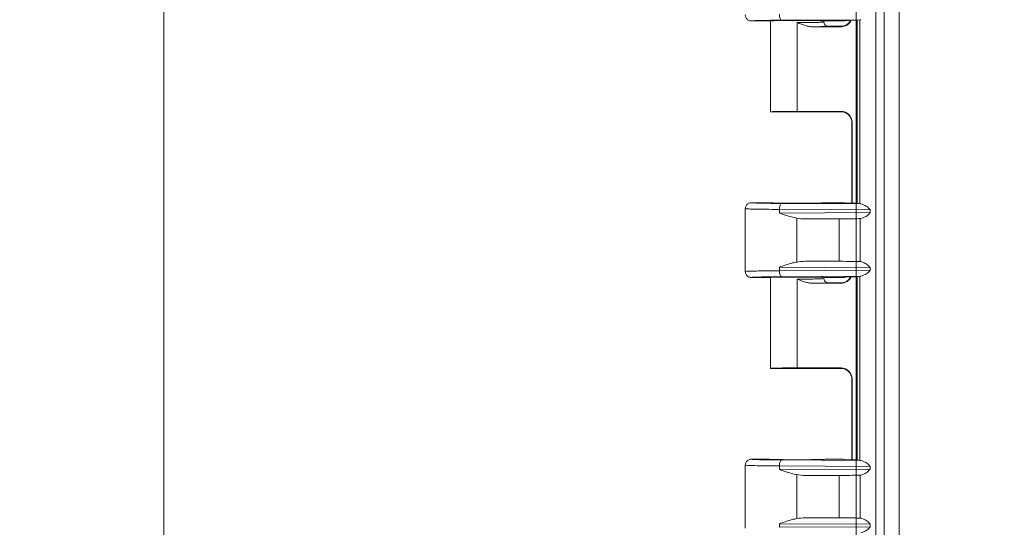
# Model space of a CAD drawing. Header units: inches. Extents: x 0 to 153, y 3 to 96.
# Tile 49 of 132: x 47.18 to 52.94, y 45.65 to 48.61. Entities that reach past the tile are written whole.
import ezdxf

# ---------------------------------------------------------------- set-up
doc = ezdxf.new("R2010")
doc.units = ezdxf.units.IN
doc.header["$LTSCALE"] = 4.5
doc.header["$MEASUREMENT"] = 0
for name, color, linetype, lineweight in [('Dimension (ANSI)', 7, 'Continuous', 9), ('Visible (ANSI)', 7, 'Continuous', 18), ('Visible Narrow (ANSI)', 7, 'Continuous', 5)]:
    doc.layers.add(name, color=color, linetype=linetype, lineweight=lineweight)
doc.styles.add('Note Text (ANSI)', font='arial.ttf')
doc.dimstyles.new('.XX', dxfattribs={"dimscale": 4.5, "dimtxt": 0.095, "dimasz": 0.125, "dimexe": 0.1875, "dimexo": 0.0625, "dimgap": 0.0625, "dimtad": 0, "dimtih": 1, "dimtoh": 1, "dimrnd": 1e-08, "dimzin": 0, "dimdsep": 46, "dimtxsty": 'Note Text (ANSI)', "dimblk": 'Filled-1', "dimcen": 0.09, "dimdle": 0.45, "dimclrd": 256, "dimclre": 256, "dimclrt": 256, "dimadec": 0, "dimazin": 1, "dimtfac": 1.263158, "dimtofl": 0, "dimtmove": 0, "dimatfit": 3, "dimfxl": 1, "dimtolj": 1, "dimtzin": 4, "dimlwd": -1, "dimlwe": -1, "dimarcsym": 0})

# ---------------------------------------------------------------- blocks, each defined once
blk = doc.blocks.new('Filled-1')
at = {"color": 0}
for p, q in [((0, 0), (-1, 0.25)), ((-1, 0.25), (-1, -0.25)), ((-1, 0), (0, 0)), ((-1, -0.25), (0, 0))]:
    blk.add_line(p, q, dxfattribs=at)
at = {"color": 0, "flags": 128}
blk.add_lwpolyline([(-1, -0.25), (0, 0), (-1, 0.25), (-1, -0.25)], dxfattribs=at)
at = {"color": 0}
blk.add_solid([(-1, -0.25), (0, 0), (-1, 0.25), (-1, -0.25)], dxfattribs=at)
blk = doc.blocks.new('*D41')
at = {"layer": 'Defpoints', "color": 0, "transparency": 16777216}
for p in [(69.4783, 66.5231), (69.4783, 45.0404), (52.0733, 42.013)]:
    blk.add_point(p, dxfattribs=at)
at = {"layer": 'Dimension (ANSI)', "transparency": 16777216}
for p, q in [((52.0733, 42.2942), (52.0733, 67.3668)), ((69.4783, 45.3217), (69.4783, 67.3668)), ((52.6358, 66.5231), (59.8346, 66.5231)), ((68.9158, 66.5231), (61.7169, 66.5231))]:
    blk.add_line(p, q, dxfattribs=at)
at = {"layer": 'Dimension (ANSI)', "transparency": 16777216, "xscale": 0.5625, "yscale": 0.5625, "zscale": 0.5625, "rotation": 180}
blk.add_blockref('Filled-1', (52.0733, 66.5231), dxfattribs=at)
at = {"layer": 'Dimension (ANSI)', "transparency": 16777216, "xscale": 0.5625, "yscale": 0.5625, "zscale": 0.5625}
blk.add_blockref('Filled-1', (69.4783, 66.5231), dxfattribs=at)
at = {"layer": 'Dimension (ANSI)', "transparency": 16777216, "insert": (60.1159, 66.7377), "char_height": 0.4275, "attachment_point": 1, "style": 'Note Text (ANSI)'}
blk.add_mtext('\\A1;17.41', dxfattribs=at)
blk = doc.blocks.new('*D42')
at = {"layer": 'Defpoints', "color": 0, "transparency": 16777216}
for p in [(48.0223, 63.0279), (52.3223, 63.0279), (52.3223, 41.6229)]:
    blk.add_point(p, dxfattribs=at)
at = {"layer": 'Dimension (ANSI)', "transparency": 16777216}
for p, q in [((52.0411, 63.0279), (47.1786, 63.0279)), ((48.0223, 62.4654), (48.0223, 52.8213)), ((48.0223, 42.1854), (48.0223, 51.8295)), ((52.0411, 41.6229), (47.1786, 41.6229))]:
    blk.add_line(p, q, dxfattribs=at)
at = {"layer": 'Dimension (ANSI)', "transparency": 16777216, "xscale": 0.5625, "yscale": 0.5625, "zscale": 0.5625}
for p, rotation in [((48.0223, 63.0279), 90), ((48.0223, 41.6229), 270)]:
    blk.add_blockref('Filled-1', p, dxfattribs=dict(at, rotation=rotation))
at = {"layer": 'Dimension (ANSI)', "transparency": 16777216, "insert": (47.3386, 52.54), "char_height": 0.4275, "attachment_point": 1, "style": 'Note Text (ANSI)'}
blk.add_mtext('\\A1;21.41', dxfattribs=at)

msp = doc.modelspace()

# ---------------------------------------------------------------- linework, layer by layer
at = {"layer": 'Visible (ANSI)'}
for p, q in [((51.5645, 48.6066), (51.4595, 48.6066)), ((51.572, 48.0754), (51.572, 48.6075)), ((51.8194, 48.5727), (51.9847, 48.5727)), ((51.8845, 48.6004), (51.8845, 48.6075)), ((51.8845, 48.6004), (51.8845, 48.6003)), ((51.9972, 48.6066), (51.892, 48.6066)), ((51.9095, 48.5754), (51.9945, 48.5754)), ((52.0467, 48.6104), (52.0785, 48.6104)), ((52.0941, 48.6135), (52.0785, 48.6104)), ((52.0785, 48.6104), (52.0785, 47.5404)), ((51.9945, 48.0754), (51.572, 48.0754)), ((51.7283, 48.0781), (51.9847, 48.0781)), ((52.0481, 47.5404), (52.0481, 48.0115)), ((52.0497, 47.5404), (52.0497, 48.0131)), ((51.4595, 47.5441), (51.5645, 47.5441)), ((51.892, 47.5441), (51.9972, 47.5441)), ((52.0785, 47.5404), (52.0467, 47.5404)), ((52.0785, 47.5404), (52.0941, 47.5373)), ((51.4245, 47.5091), (51.4245, 47.1416)), ((51.9741, 47.4495), (51.7763, 47.4494)), ((51.7763, 47.2013), (51.9741, 47.2013)), ((51.5645, 47.1066), (51.4595, 47.1066)), ((51.572, 46.5754), (51.572, 47.1075)), ((51.8194, 47.0727), (51.9847, 47.0727)), ((51.8845, 47.1004), (51.8845, 47.1075)), ((51.8845, 47.1004), (51.8845, 47.1003)), ((51.9972, 47.1066), (51.892, 47.1066)), ((51.9095, 47.0754), (51.9945, 47.0754)), ((52.0467, 47.1104), (52.0785, 47.1104)), ((52.0941, 47.1135), (52.0785, 47.1104)), ((52.0785, 47.1104), (52.0785, 46.0404)), ((51.9945, 46.5754), (51.572, 46.5754)), ((51.7283, 46.5781), (51.9847, 46.5781)), ((52.0481, 46.0404), (52.0481, 46.5115)), ((52.0497, 46.0404), (52.0497, 46.5131)), ((51.4595, 46.0441), (51.5645, 46.0441)), ((51.892, 46.0441), (51.9972, 46.0441)), ((52.0785, 46.0404), (52.0467, 46.0404)), ((52.0785, 46.0404), (52.0941, 46.0373)), ((51.4245, 46.0091), (51.4245, 45.6416)), ((51.9741, 45.9495), (51.7763, 45.9494)), ((51.7763, 45.7013), (51.9741, 45.7013))]:
    msp.add_line(p, q, dxfattribs=at)
for centre, major_axis, ratio, start_param, end_param in [((51.7283, 48.6066), (-0.1638, 0), 0.017455, 3.141593, 6.283185), ((51.9847, 48.6377), (0.046, -0.046), 0.999695, 5.497939, 6.635665), ((51.9972, 48.6416), (0, -0.035), 0.999239, 0, 0.452926), ((52.1888, 48.6134), (-0.095, 0), 0.017458, 5.895074, 6.195934), ((51.7283, 48.0754), (-0.1562, 0), 0.017455, 4.712389, 6.275185), ((51.7283, 48.0754), (-0.1562, 0), 0.017455, 0, 0.008), ((51.9847, 48.0131), (0.046, 0.046), 0.999695, 5.497939, 7.068431), ((51.7283, 47.5441), (-0.1638, 0), 0.017455, 0, 3.141593), ((51.9972, 47.5091), (0, 0.035), 0.999239, 5.830256, 6.283185), ((52.1888, 47.5374), (-0.095, 0), 0.017458, 0.087251, 0.388111), ((51.778, 47.4845), (-0.1043, -0.0007), 0.335474, 1.04844, 1.55227), ((51.9732, 47.4517), (-0.125, 0), 0.017455, 1.577757, 2.939235), ((52.1888, 47.4509), (-0.095, 0), 0.017456, 5.895073, 6.080858), ((51.778, 47.1663), (-0.1043, 0.0007), 0.335474, 4.730916, 5.234745), ((51.9732, 47.1991), (0.125, 0), 0.017455, 0.202358, 1.563836), ((52.1888, 47.1999), (-0.095, 0), 0.017456, 0.202327, 0.385069), ((51.7283, 47.1066), (-0.1638, 0), 0.017455, 3.141593, 6.283185), ((51.9847, 47.1377), (0.046, -0.046), 0.999695, 5.497939, 6.635665), ((51.9972, 47.1416), (0, -0.035), 0.999239, 0, 0.452926), ((52.1888, 47.1134), (-0.095, 0), 0.017458, 5.895074, 6.195934), ((51.7283, 46.5754), (-0.1562, 0), 0.017455, 4.712389, 6.275185), ((51.7283, 46.5754), (-0.1562, 0), 0.017455, 0, 0.008), ((51.9847, 46.5131), (0.046, 0.046), 0.999695, 5.497939, 7.068431), ((51.7283, 46.0441), (-0.1638, 0), 0.017455, 0, 3.141593), ((51.9972, 46.0091), (0, 0.035), 0.999239, 5.830256, 6.283185), ((52.1888, 46.0374), (-0.095, 0), 0.017458, 0.087251, 0.388111), ((51.778, 45.9845), (-0.1043, -0.0007), 0.335474, 1.04844, 1.55227), ((51.9732, 45.9517), (-0.125, 0), 0.017455, 1.577757, 2.939235), ((52.1888, 45.9509), (-0.095, 0), 0.017456, 5.895073, 6.080858), ((51.778, 45.6663), (-0.1043, 0.0007), 0.335474, 4.730916, 5.234745), ((51.9732, 45.6991), (0.125, 0), 0.017455, 0.202358, 1.563836), ((52.1888, 45.6999), (-0.095, 0), 0.017456, 0.202327, 0.385069)]:
    msp.add_ellipse(centre, major_axis=major_axis, ratio=ratio, start_param=start_param, end_param=end_param, dxfattribs=at)
for points, knots in [([(51.4245, 48.6416), (51.4245, 48.6355), (51.4262, 48.6294), (51.4292, 48.6241), (51.4307, 48.6215), (51.4327, 48.619), (51.4348, 48.6169), (51.4369, 48.6148), (51.4394, 48.6129), (51.442, 48.6113), (51.4473, 48.6083), (51.4534, 48.6066), (51.4595, 48.6066)], [0, 0, 0, 0, 0.333333, 0.333333, 0.333333, 0.50007, 0.50007, 0.50007, 0.666667, 0.666667, 0.666667, 1, 1, 1, 1]), ([(51.9095, 48.5754), (51.9052, 48.5754), (51.9008, 48.5766), (51.897, 48.5787), (51.8932, 48.5809), (51.89, 48.5842), (51.8878, 48.5879), (51.8857, 48.5917), (51.8845, 48.5959), (51.8845, 48.6004)], [0, 0, 0, 0, 0.3333333, 0.3333333, 0.3333333, 0.6666667, 0.6666667, 0.6666667, 0.9989054, 0.9989054, 0.9989054, 0.9989054]), ([(51.9913, 48.575), (51.9913, 48.575), (51.9916, 48.575), (51.9928, 48.5751), (51.9935, 48.5752), (51.9955, 48.5756), (51.9968, 48.5758), (51.9995, 48.5764), (52.0009, 48.5768), (52.0043, 48.5778), (52.0063, 48.5786), (52.0116, 48.5808), (52.0148, 48.5825), (52.0227, 48.5874), (52.0272, 48.5911), (52.0352, 48.5998), (52.0387, 48.6049), (52.0414, 48.6104)], [0.0973609, 0.0973609, 0.0973609, 0.0973609, 0.1183318, 0.1183318, 0.1317105, 0.1317105, 0.1457166, 0.1457166, 0.1578411, 0.1578411, 0.1747743, 0.1747743, 0.202786, 0.202786, 0.2463338, 0.2463338, 0.2927435, 0.2927435, 0.2927435, 0.2927435]), ([(52.004, 48.6101), (52.0041, 48.6101), (52.0041, 48.6101), (52.0109, 48.6102), (52.0177, 48.6102), (52.0288, 48.6103), (52.0325, 48.6104), (52.0397, 48.6104), (52.0432, 48.6104), (52.0467, 48.6104)], [-0.1220452, -0.1220452, -0.1220452, -0.1220452, -0.1215695, -0.1215695, -0.0570963, -0.0570963, -0.0267282, -0.0267282, -0.000001, -0.000001, -0.000001, -0.000001]), ([(52.0481, 48.0115), (52.0481, 48.0185), (52.047, 48.0256), (52.0425, 48.0388), (52.0392, 48.0451), (52.0309, 48.0561), (52.0258, 48.061), (52.0175, 48.0668), (52.0145, 48.0685), (52.0088, 48.0713), (52.006, 48.0724), (52.0013, 48.0739), (51.9994, 48.0744), (51.9969, 48.0749), (51.9961, 48.0751), (51.9944, 48.0754), (51.9935, 48.0755), (51.9923, 48.0757), (51.9919, 48.0757), (51.9914, 48.0758), (51.9913, 48.0758), (51.9913, 48.0758)], [0.0000334, 0.0000334, 0.0000334, 0.0000334, 0.0535063, 0.0535063, 0.1061081, 0.1061081, 0.1586933, 0.1586933, 0.1843354, 0.1843354, 0.2080207, 0.2080207, 0.2241902, 0.2241902, 0.2327496, 0.2327496, 0.2451275, 0.2451275, 0.257632, 0.257632, 0.2710905, 0.2710905, 0.2710905, 0.2710905]), ([(51.4595, 47.5441), (51.4534, 47.5441), (51.4473, 47.5425), (51.442, 47.5394), (51.4367, 47.5364), (51.4323, 47.5319), (51.4292, 47.5266), (51.4262, 47.5213), (51.4245, 47.5152), (51.4245, 47.5091)], [0, 0, 0, 0, 0.333333, 0.333333, 0.333333, 0.666667, 0.666667, 0.666667, 1, 1, 1, 1]), ([(52.0467, 47.5404), (52.0432, 47.5404), (52.0398, 47.5404), (52.0325, 47.5404), (52.0288, 47.5404), (52.0172, 47.5405), (52.0079, 47.5407), (52.0046, 47.5407), (52.0044, 47.5407), (52.004, 47.5407)], [-0.05179224, -0.05179224, -0.05179224, -0.05179224, -0.04080907, -0.04080907, -0.02833678, -0.02833678, 0, 0, 0.00283009, 0.00283009, 0.00283009, 0.00283009]), ([(51.7262, 47.4538), (51.7158, 47.4557), (51.7054, 47.4582), (51.6702, 47.4676), (51.6459, 47.4759), (51.6244, 47.4836)], [-0.2597274, -0.2597274, -0.2597274, -0.2597274, -0.1837213, -0.1837213, 0, 0, 0, 0]), ([(51.6244, 47.1672), (51.6475, 47.1754), (51.6764, 47.1852), (51.7092, 47.1935), (51.7176, 47.1954), (51.7262, 47.197)], [-1.1191106, -1.1191106, -1.1191106, -1.1191106, -0.9214246, -0.9214246, -0.8602004, -0.8602004, -0.8602004, -0.8602004]), ([(52.1555, 47.1639), (52.1494, 47.1719), (52.1371, 47.1854), (52.1147, 47.1937), (52.1041, 47.1991), (52.1003, 47.1993)], [0, 0, 0, 0, 0.3333333, 0.6666667, 0.9992589, 0.9992589, 0.9992589, 0.9992589]), ([(51.4245, 47.1416), (51.4245, 47.1355), (51.4262, 47.1294), (51.4292, 47.1241), (51.4307, 47.1215), (51.4327, 47.119), (51.4348, 47.1169), (51.4369, 47.1148), (51.4394, 47.1129), (51.442, 47.1113), (51.4473, 47.1083), (51.4534, 47.1066), (51.4595, 47.1066)], [0, 0, 0, 0, 0.333333, 0.333333, 0.333333, 0.50007, 0.50007, 0.50007, 0.666667, 0.666667, 0.666667, 1, 1, 1, 1]), ([(51.9095, 47.0754), (51.9052, 47.0754), (51.9008, 47.0766), (51.897, 47.0787), (51.8932, 47.0809), (51.89, 47.0842), (51.8878, 47.0879), (51.8857, 47.0917), (51.8845, 47.0959), (51.8845, 47.1004)], [0, 0, 0, 0, 0.3333333, 0.3333333, 0.3333333, 0.6666667, 0.6666667, 0.6666667, 0.9989054, 0.9989054, 0.9989054, 0.9989054]), ([(51.9913, 47.075), (51.9913, 47.075), (51.9916, 47.075), (51.9928, 47.0751), (51.9935, 47.0752), (51.9955, 47.0756), (51.9968, 47.0758), (51.9995, 47.0764), (52.0009, 47.0768), (52.0043, 47.0778), (52.0063, 47.0786), (52.0116, 47.0808), (52.0148, 47.0825), (52.0227, 47.0874), (52.0272, 47.0911), (52.0352, 47.0998), (52.0387, 47.1049), (52.0414, 47.1104)], [0.0973609, 0.0973609, 0.0973609, 0.0973609, 0.1183318, 0.1183318, 0.1317105, 0.1317105, 0.1457166, 0.1457166, 0.1578411, 0.1578411, 0.1747743, 0.1747743, 0.202786, 0.202786, 0.2463338, 0.2463338, 0.2927435, 0.2927435, 0.2927435, 0.2927435]), ([(52.004, 47.1101), (52.0041, 47.1101), (52.0041, 47.1101), (52.0109, 47.1102), (52.0178, 47.1102), (52.0289, 47.1103), (52.0326, 47.1104), (52.0398, 47.1104), (52.0433, 47.1104), (52.0467, 47.1104)], [-0.1220473, -0.1220473, -0.1220473, -0.1220473, -0.1215716, -0.1215716, -0.0569081, -0.0569081, -0.0266402, -0.0266402, -0.000001, -0.000001, -0.000001, -0.000001]), ([(52.0481, 46.5115), (52.0481, 46.5185), (52.047, 46.5256), (52.0425, 46.5388), (52.0392, 46.5451), (52.0309, 46.5561), (52.0258, 46.561), (52.0175, 46.5668), (52.0145, 46.5685), (52.0088, 46.5713), (52.006, 46.5724), (52.0013, 46.5739), (51.9994, 46.5744), (51.9969, 46.5749), (51.9961, 46.5751), (51.9944, 46.5754), (51.9935, 46.5755), (51.9923, 46.5757), (51.9919, 46.5757), (51.9914, 46.5758), (51.9913, 46.5758), (51.9913, 46.5758)], [0.0000334, 0.0000334, 0.0000334, 0.0000334, 0.0535063, 0.0535063, 0.1061081, 0.1061081, 0.1586933, 0.1586933, 0.1843354, 0.1843354, 0.2080207, 0.2080207, 0.2241902, 0.2241902, 0.2327496, 0.2327496, 0.2451275, 0.2451275, 0.257632, 0.257632, 0.2710905, 0.2710905, 0.2710905, 0.2710905]), ([(51.4595, 46.0441), (51.4534, 46.0441), (51.4473, 46.0425), (51.442, 46.0394), (51.4367, 46.0364), (51.4323, 46.0319), (51.4292, 46.0266), (51.4262, 46.0213), (51.4245, 46.0152), (51.4245, 46.0091)], [0, 0, 0, 0, 0.333333, 0.333333, 0.333333, 0.666667, 0.666667, 0.666667, 1, 1, 1, 1]), ([(52.0467, 46.0404), (52.0433, 46.0404), (52.0398, 46.0404), (52.0326, 46.0404), (52.0289, 46.0404), (52.0172, 46.0405), (52.0079, 46.0407), (52.0046, 46.0407), (52.0044, 46.0407), (52.004, 46.0407)], [-0.05177485, -0.05177485, -0.05177485, -0.05177485, -0.04080934, -0.04080934, -0.02835721, -0.02835721, 0, 0, 0.00283009, 0.00283009, 0.00283009, 0.00283009]), ([(51.7262, 45.9538), (51.7158, 45.9557), (51.7054, 45.9582), (51.6702, 45.9676), (51.6459, 45.9759), (51.6244, 45.9836)], [-0.2597274, -0.2597274, -0.2597274, -0.2597274, -0.1837213, -0.1837213, 0, 0, 0, 0]), ([(51.6244, 45.6672), (51.6475, 45.6754), (51.6764, 45.6852), (51.7092, 45.6935), (51.7176, 45.6954), (51.7262, 45.697)], [-1.1191106, -1.1191106, -1.1191106, -1.1191106, -0.9214246, -0.9214246, -0.8602004, -0.8602004, -0.8602004, -0.8602004]), ([(52.1555, 45.6639), (52.1494, 45.6719), (52.1371, 45.6854), (52.1147, 45.6937), (52.1041, 45.6991), (52.1003, 45.6993)], [0, 0, 0, 0, 0.3333333, 0.6666667, 0.9992589, 0.9992589, 0.9992589, 0.9992589])]:
    msp.add_open_spline(points, degree=3, knots=knots, dxfattribs=at)
for points in [[(51.8194, 48.5727), (51.8125, 48.5727), (51.7984, 48.5741), (51.776, 48.5795), (51.7527, 48.5875), (51.7366, 48.5939), (51.7283, 48.5973)], [(51.8845, 48.6004), (51.8845, 48.6004), (51.8845, 48.6004), (51.8845, 48.6004)], [(51.8878, 48.588), (51.8879, 48.5878), (51.888, 48.5876), (51.8881, 48.5874)], [(52.004, 48.6101), (52.0043, 48.6101), (52.0046, 48.6101), (52.0049, 48.6101)], [(52.0049, 47.5407), (52.0046, 47.5407), (52.0043, 47.5407), (52.004, 47.5407)], [(52.1555, 47.5014), (52.1494, 47.5094), (52.1371, 47.5229), (52.1144, 47.5312), (52.1046, 47.5366), (52.1008, 47.5368)], [(52.1008, 47.4515), (52.1046, 47.4517), (52.1144, 47.4571), (52.1371, 47.4654), (52.1494, 47.4789), (52.1555, 47.4869)], [(52.1008, 47.114), (52.1046, 47.1142), (52.1144, 47.1196), (52.1371, 47.1279), (52.1494, 47.1414), (52.1555, 47.1494)], [(51.8194, 47.0727), (51.8125, 47.0727), (51.7985, 47.0741), (51.7762, 47.0795), (51.7528, 47.0875), (51.7366, 47.0939), (51.7283, 47.0973)], [(51.8845, 47.1004), (51.8845, 47.1004), (51.8845, 47.1004), (51.8845, 47.1004)], [(51.8878, 47.088), (51.8879, 47.0878), (51.888, 47.0876), (51.8881, 47.0874)], [(52.004, 47.1101), (52.0043, 47.1101), (52.0046, 47.1101), (52.0049, 47.1101)], [(52.0049, 46.0407), (52.0046, 46.0407), (52.0043, 46.0407), (52.004, 46.0407)], [(52.1555, 46.0014), (52.1494, 46.0094), (52.1371, 46.0229), (52.1144, 46.0312), (52.1046, 46.0366), (52.1008, 46.0368)], [(52.1008, 45.9515), (52.1046, 45.9517), (52.1144, 45.9571), (52.1371, 45.9654), (52.1494, 45.9789), (52.1555, 45.9869)], [(52.1008, 45.614), (52.1046, 45.6142), (52.1144, 45.6196), (52.1371, 45.6279), (52.1494, 45.6414), (52.1555, 45.6494)]]:
    msp.add_open_spline(points, degree=3, dxfattribs=at)
at = {"layer": 'Visible Narrow (ANSI)'}
for p, q in [((52.1887, 62.758), (52.1887, 41.8928)), ((52.2365, 61.7149), (52.2365, 42.9359)), ((52.3249, 61.7149), (52.3249, 42.9359)), ((51.6363, 48.6111), (52.1008, 48.614)), ((51.7283, 48.5973), (51.7283, 48.5727)), ((51.7283, 48.5727), (51.7283, 48.0781)), ((51.9847, 48.5727), (51.9832, 48.5742)), ((51.9972, 48.6066), (52.004, 48.6101)), ((52.0941, 47.5373), (52.0941, 48.6135)), ((51.9832, 48.0765), (51.9847, 48.0781)), ((52.0482, 48.0115), (52.0497, 48.0131)), ((52.0482, 47.5404), (52.0482, 48.0115)), ((51.6363, 47.5397), (52.1008, 47.5368)), ((52.004, 47.5407), (51.9972, 47.5441)), ((51.6244, 47.5047), (51.6244, 47.4836)), ((51.6244, 47.5047), (52.1555, 47.5014)), ((51.6244, 47.4836), (52.1555, 47.4869)), ((52.1555, 47.4869), (52.1555, 47.5014)), ((51.7262, 47.197), (51.7262, 47.4538)), ((51.7763, 47.4494), (52.1008, 47.4515)), ((51.9741, 47.2013), (51.9741, 47.4495)), ((52.0957, 47.1996), (52.0957, 47.4512)), ((51.7763, 47.2013), (52.1005, 47.1993)), ((51.6244, 47.1672), (51.6244, 47.1461)), ((51.6244, 47.1672), (52.1555, 47.1639)), ((51.6244, 47.1461), (52.1555, 47.1494)), ((52.1555, 47.1494), (52.1555, 47.1639)), ((51.6363, 47.1111), (52.1008, 47.114)), ((51.7283, 47.0973), (51.7283, 47.0727)), ((51.7283, 47.0727), (51.7283, 46.5781)), ((51.9847, 47.0727), (51.9832, 47.0742)), ((51.9972, 47.1066), (52.004, 47.1101)), ((52.0941, 46.0373), (52.0941, 47.1135)), ((51.9832, 46.5765), (51.9847, 46.5781)), ((52.0482, 46.5115), (52.0497, 46.5131)), ((52.0482, 46.0404), (52.0482, 46.5115)), ((51.6363, 46.0397), (52.1008, 46.0368)), ((52.004, 46.0407), (51.9972, 46.0441)), ((51.6244, 46.0047), (51.6244, 45.9836)), ((51.6244, 46.0047), (52.1555, 46.0014)), ((51.6244, 45.9836), (52.1555, 45.9869)), ((52.1555, 45.9869), (52.1555, 46.0014)), ((51.7262, 45.697), (51.7262, 45.9538)), ((51.7763, 45.9494), (52.1008, 45.9515)), ((51.9741, 45.7013), (51.9741, 45.9495)), ((52.0957, 45.6996), (52.0957, 45.9512)), ((51.7763, 45.7013), (52.1005, 45.6993)), ((51.6244, 45.6672), (51.6244, 45.6461)), ((51.6244, 45.6672), (52.1555, 45.6639)), ((51.6244, 45.6461), (52.1555, 45.6494)), ((52.1555, 45.6494), (52.1555, 45.6639))]:
    msp.add_line(p, q, dxfattribs=at)
for centre, major_axis, ratio, start_param, end_param in [((51.6363, 48.6461), (0.0002, -0.035), 0.342015, 4.710216, 6.264576), ((51.9832, 48.6392), (-0.046, -0.046), 0.999696, 0.785599, 1.896464), ((51.9832, 48.0115), (-0.046, 0.046), 0.999695, 3.927143, 5.497635), ((51.6363, 47.5047), (0.0002, 0.035), 0.342015, 0.018621, 1.57297), ((51.6363, 47.1461), (0.0002, -0.035), 0.342015, 4.710216, 6.264576), ((51.9832, 47.1392), (-0.046, -0.046), 0.999696, 0.785599, 1.896464), ((51.9832, 46.5115), (-0.046, 0.046), 0.999695, 3.927143, 5.497635), ((51.6363, 46.0047), (0.0002, 0.035), 0.342015, 0.018621, 1.57297)]:
    msp.add_ellipse(centre, major_axis=major_axis, ratio=ratio, start_param=start_param, end_param=end_param, dxfattribs=at)
for points, knots in [([(51.6363, 48.6111), (51.6276, 48.611), (51.6191, 48.6109), (51.6108, 48.6109), (51.5993, 48.6108), (51.5882, 48.6107), (51.5777, 48.6105), (51.5647, 48.6104), (51.5524, 48.6102), (51.5411, 48.61), (51.5367, 48.6099), (51.5324, 48.6099), (51.5283, 48.6098), (51.5137, 48.6095), (51.5011, 48.6092), (51.4908, 48.6088), (51.4906, 48.6088), (51.4904, 48.6088), (51.4901, 48.6088), (51.4802, 48.6085), (51.4726, 48.6081), (51.4674, 48.6078), (51.4657, 48.6077), (51.4643, 48.6075), (51.4631, 48.6074), (51.4607, 48.6072), (51.4595, 48.6069), (51.4595, 48.6066)], [0, 0, 0, 0, 0.08304, 0.08304, 0.08304, 0.2, 0.2, 0.2, 0.343946, 0.343946, 0.343946, 0.4, 0.4, 0.4, 0.6, 0.6, 0.6, 0.604385, 0.604385, 0.604385, 0.8, 0.8, 0.8, 0.865034, 0.865034, 0.865034, 1, 1, 1, 1]), ([(51.8194, 48.5727), (51.838, 48.5729), (51.8537, 48.5731), (51.8669, 48.5734), (51.8801, 48.5737), (51.8909, 48.574), (51.8982, 48.5743), (51.9055, 48.5747), (51.9093, 48.575), (51.9095, 48.5754)], [0, 0, 0, 0, 0.333333, 0.333333, 0.333333, 0.666667, 0.666667, 0.666667, 1, 1, 1, 1]), ([(51.9832, 48.5742), (51.983, 48.5745), (51.9842, 48.5747), (51.9871, 48.5748), (51.9885, 48.5749), (51.9904, 48.575), (51.9927, 48.5751)], [0, 0, 0, 0, 0.5, 0.5, 0.5, 0.7546769, 0.7546769, 0.7546769, 0.7546769]), ([(51.9927, 48.0757), (51.9905, 48.0757), (51.9886, 48.0758), (51.9871, 48.0759), (51.9862, 48.076), (51.9854, 48.0761), (51.9848, 48.0761), (51.9836, 48.0763), (51.983, 48.0764), (51.9832, 48.0765)], [0.2490631, 0.2490631, 0.2490631, 0.2490631, 0.5, 0.5, 0.5, 0.6617996, 0.6617996, 0.6617996, 1, 1, 1, 1]), ([(51.6363, 47.5397), (51.6264, 47.5398), (51.6169, 47.5399), (51.6077, 47.5399), (51.5923, 47.5401), (51.578, 47.5402), (51.5645, 47.5404), (51.5546, 47.5405), (51.5452, 47.5407), (51.5364, 47.5408), (51.526, 47.541), (51.5165, 47.5412), (51.5079, 47.5414), (51.4995, 47.5417), (51.4921, 47.5419), (51.4859, 47.5421), (51.4803, 47.5423), (51.4756, 47.5425), (51.4718, 47.5427), (51.4668, 47.543), (51.4633, 47.5433), (51.4613, 47.5436), (51.4601, 47.5438), (51.4595, 47.544), (51.4595, 47.5441)], [0, 0, 0, 0, 0.093578, 0.093578, 0.093578, 0.25, 0.25, 0.25, 0.364586, 0.364586, 0.364586, 0.5, 0.5, 0.5, 0.633097, 0.633097, 0.633097, 0.75, 0.75, 0.75, 0.904109, 0.904109, 0.904109, 1, 1, 1, 1]), ([(51.6244, 47.5047), (51.5953, 47.5049), (51.5404, 47.5054), (51.4755, 47.5064), (51.434, 47.5077), (51.4245, 47.5087), (51.4245, 47.5091)], [0, 0, 0, 0, 0.25, 0.5, 0.75, 1, 1, 1, 1]), ([(51.6244, 47.1461), (51.6011, 47.1459), (51.5567, 47.1456), (51.5002, 47.1448), (51.4574, 47.1439), (51.4306, 47.1428), (51.4245, 47.142), (51.4245, 47.1416)], [0, 0, 0, 0, 0.2, 0.4, 0.6, 0.8, 1, 1, 1, 1]), ([(51.6363, 47.1111), (51.6276, 47.111), (51.6191, 47.1109), (51.6108, 47.1109), (51.5993, 47.1108), (51.5882, 47.1107), (51.5777, 47.1105), (51.5647, 47.1104), (51.5524, 47.1102), (51.5411, 47.11), (51.5367, 47.1099), (51.5324, 47.1099), (51.5283, 47.1098), (51.5137, 47.1095), (51.5011, 47.1092), (51.4908, 47.1088), (51.4906, 47.1088), (51.4904, 47.1088), (51.4901, 47.1088), (51.4802, 47.1085), (51.4726, 47.1081), (51.4674, 47.1078), (51.4657, 47.1077), (51.4643, 47.1075), (51.4631, 47.1074), (51.4607, 47.1072), (51.4595, 47.1069), (51.4595, 47.1066)], [0, 0, 0, 0, 0.08304, 0.08304, 0.08304, 0.2, 0.2, 0.2, 0.343946, 0.343946, 0.343946, 0.4, 0.4, 0.4, 0.6, 0.6, 0.6, 0.604385, 0.604385, 0.604385, 0.8, 0.8, 0.8, 0.865034, 0.865034, 0.865034, 1, 1, 1, 1]), ([(51.8194, 47.0727), (51.838, 47.0729), (51.8537, 47.0731), (51.8669, 47.0734), (51.8801, 47.0737), (51.8909, 47.074), (51.8982, 47.0743), (51.9055, 47.0747), (51.9093, 47.075), (51.9095, 47.0754)], [0, 0, 0, 0, 0.333333, 0.333333, 0.333333, 0.666667, 0.666667, 0.666667, 1, 1, 1, 1]), ([(51.9832, 47.0742), (51.983, 47.0745), (51.9842, 47.0747), (51.9871, 47.0748), (51.9885, 47.0749), (51.9904, 47.075), (51.9927, 47.0751)], [0, 0, 0, 0, 0.5, 0.5, 0.5, 0.7546769, 0.7546769, 0.7546769, 0.7546769]), ([(51.9927, 46.5757), (51.9905, 46.5757), (51.9886, 46.5758), (51.9871, 46.5759), (51.9862, 46.576), (51.9854, 46.5761), (51.9848, 46.5761), (51.9836, 46.5763), (51.983, 46.5764), (51.9832, 46.5765)], [0.2490631, 0.2490631, 0.2490631, 0.2490631, 0.5, 0.5, 0.5, 0.6617996, 0.6617996, 0.6617996, 1, 1, 1, 1]), ([(51.6363, 46.0397), (51.6264, 46.0398), (51.6169, 46.0399), (51.6077, 46.0399), (51.5923, 46.0401), (51.578, 46.0402), (51.5645, 46.0404), (51.5546, 46.0405), (51.5452, 46.0407), (51.5364, 46.0408), (51.526, 46.041), (51.5165, 46.0412), (51.5079, 46.0414), (51.4995, 46.0417), (51.4921, 46.0419), (51.4859, 46.0421), (51.4803, 46.0423), (51.4756, 46.0425), (51.4718, 46.0427), (51.4668, 46.043), (51.4633, 46.0433), (51.4613, 46.0436), (51.4601, 46.0438), (51.4595, 46.044), (51.4595, 46.0441)], [0, 0, 0, 0, 0.093578, 0.093578, 0.093578, 0.25, 0.25, 0.25, 0.364586, 0.364586, 0.364586, 0.5, 0.5, 0.5, 0.633097, 0.633097, 0.633097, 0.75, 0.75, 0.75, 0.904109, 0.904109, 0.904109, 1, 1, 1, 1]), ([(51.6244, 46.0047), (51.5953, 46.0049), (51.5404, 46.0054), (51.4755, 46.0064), (51.434, 46.0077), (51.4245, 46.0087), (51.4245, 46.0091)], [0, 0, 0, 0, 0.25, 0.5, 0.75, 1, 1, 1, 1])]:
    msp.add_open_spline(points, degree=3, knots=knots, dxfattribs=at)
for points in [[(51.7283, 48.5973), (51.7446, 48.5973), (51.7773, 48.5974), (51.8215, 48.5978), (51.8566, 48.5985), (51.8792, 48.5994), (51.8845, 48.6001), (51.8845, 48.6004)], [(51.7283, 47.0973), (51.7446, 47.0973), (51.7773, 47.0974), (51.8215, 47.0978), (51.8566, 47.0985), (51.8792, 47.0994), (51.8845, 47.1001), (51.8845, 47.1004)]]:
    msp.add_open_spline(points, degree=3, dxfattribs=at)

# ---------------------------------------------------------------- dimensions: what is measured, and where the dimension line sits
at = {"layer": 'Dimension (ANSI)'}
for base, p1, p2, angle, override, picture, middle in [((69.4782646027, 66.52309204), (52.0732646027, 42.0129870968), (69.4782646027, 45.0404314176), 180, {"dimgap": 0.0625, "dimtih": 0, "dimtoh": 0, "dimdec": 2, "dimtol": 0, "dimlim": 0, "dimtp": 0, "dimtm": 0, "dimtdec": 2, "dimatfit": 1}, '*D41', (60.7757646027, 66.52309204)), ((48.0223132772, 63.0278903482), (52.3223132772, 41.6228903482), (52.3223132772, 63.0278903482), 90, {"dimgap": 0.0625, "dimdec": 2, "dimtol": 0, "dimlim": 0, "dimtp": 0, "dimtm": 0, "dimtdec": 2, "dimatfit": 1}, '*D42', (48.0223132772, 52.3253903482))]:
    dim = msp.add_linear_dim(base=base, p1=p1, p2=p2, angle=angle, dimstyle='.XX', override=override, dxfattribs=at)
    dim.commit()
    dim.dimension.update_dxf_attribs({"geometry": picture, "text_midpoint": middle, "dimtype": 160})

doc.saveas('drawing.dxf')
